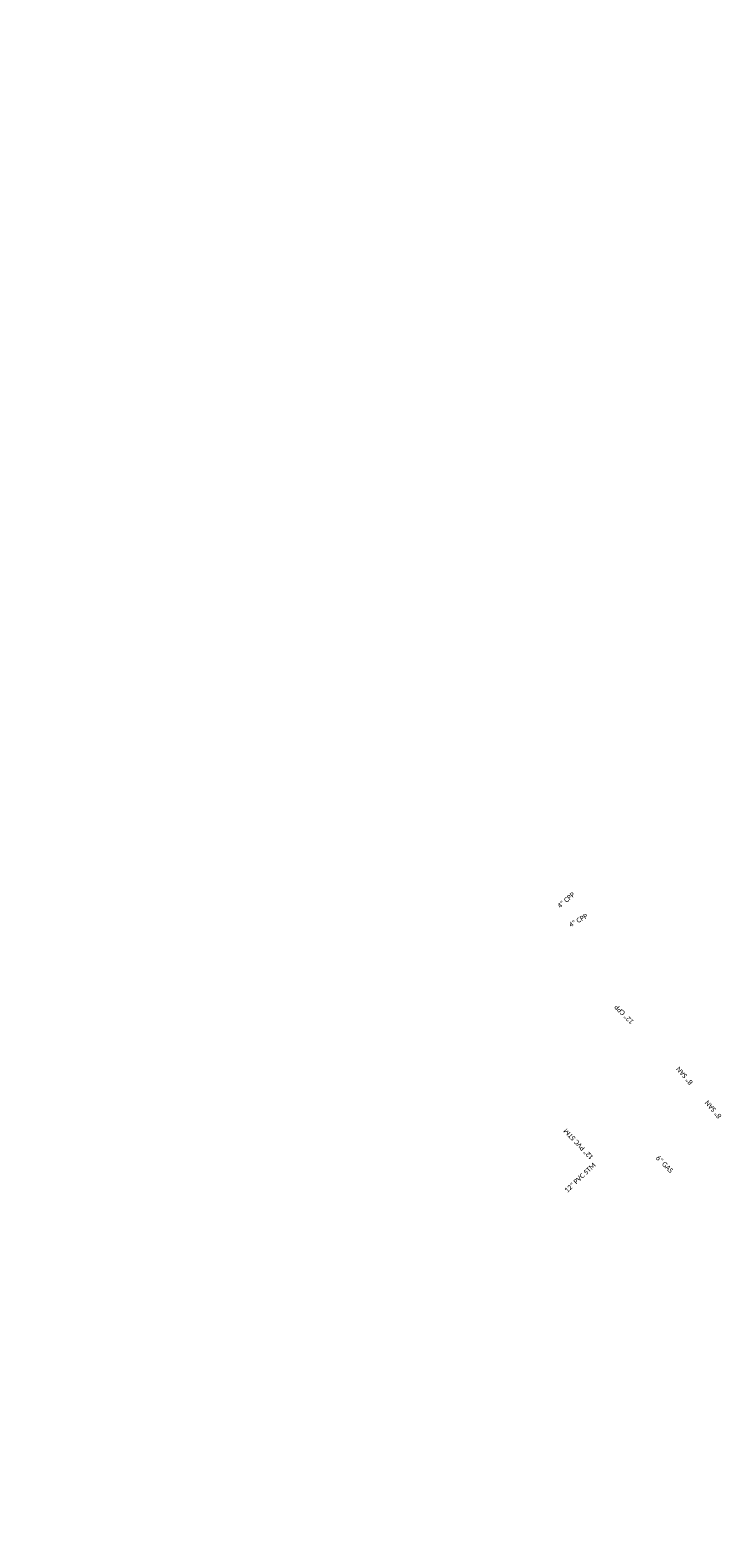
# Model space of a CAD drawing. Header units: feet. Extents: x 2244491 to 2246839, y 594397 to 597597.
# Tile 107 of 115: x 2244933 to 2245337, y 596737 to 597597. Entities that reach past the tile are written whole.
import ezdxf
from ezdxf import colors
from ezdxf.entities.mleader import LeaderData, LeaderLine
from ezdxf.math import Vec2, Vec3

# ---------------------------------------------------------------- set-up
doc = ezdxf.new("R2010")
doc.units = ezdxf.units.FT
doc.header["$MEASUREMENT"] = 0
for name, color, linetype in [('DR_X_Text', 7, 'Continuous'), ('TX_P_20', 7, 'Continuous'), ('UT_X_Gas_Text', 7, 'Continuous'), ('UT_X_Sanitary_Text', 7, 'Continuous')]:
    doc.layers.add(name, color=color, linetype=linetype)
doc.styles.add('P_Slanted_Normal', font='calibrii.ttf', dxfattribs={"height": 0.14})
doc.styles.add('X_Straight_Normal', font='calibril.ttf', dxfattribs={"height": 0.14})

msp = doc.modelspace()

# ---------------------------------------------------------------- texts
at = {"layer": 'DR_X_Text', "style": 'X_Straight_Normal'}
msp.add_text('12" CPP', height=2.8, rotation=134.12458, dxfattribs=at).set_placement((2245283.529, 597022.506))
at = {"layer": 'DR_X_Text', "char_height": 2.8, "attachment_point": 3, "style": 'X_Straight_Normal'}
for s, insert, rotation in [('4" CPP', (2245247.685, 597097.686), 40.443829), ('4" CPP', (2245255.6, 597085.221), 29.678719), ('12" PVC STM', (2245242.329, 596958.902), 133.25179), ('12" PVC STM', (2245259.631, 596941.048), 43.386527)]:
    msp.add_mtext(s, dxfattribs=dict(at, insert=insert, rotation=rotation))
at = {"layer": 'UT_X_Gas_Text', "style": 'X_Straight_Normal'}
msp.add_text('6" GAS', height=2.8, rotation=314.691511, dxfattribs=at).set_placement((2245295.808, 596943.229))
at = {"layer": 'UT_X_Sanitary_Text', "style": 'X_Straight_Normal'}
for p in [(2245317.754, 596987.354), (2245334.343, 596967.844)]:
    msp.add_text('8" SAN', height=2.8, rotation=131.023006, dxfattribs=at).set_placement(p)

# ---------------------------------------------------------------- leaders
at = {"layer": 'TX_P_20'}
ml = msp.add_multileader_mtext('Standard', dxfattribs=at)
ml.set_content('BENCHMARK #8', color=256, style='P_Slanted_Normal')
ml.set_leader_properties()
ml.build(insert=Vec2(0, 0))
ml.multileader.update_dxf_attribs({"dogleg_length": 0.1, "arrow_head_size": 3.6, "scale": 20})
ctx = ml.context
ctx.base_point, ctx.scale, ctx.char_height, ctx.arrow_head_size, ctx.landing_gap_size, ctx.plane_origin, ctx.plane_x_axis, ctx.plane_y_axis = Vec3(2245404.861, 596798.368), 20, 2.8, 3.6, 1.8, Vec3(2245405.324, 596707.043), Vec3(-0.5079093, 0.8614106), Vec3(-0.8614106, -0.5079093)
notes = []
notes.append((ctx, [(0, (1, 1, 0), (2245405.877, 596796.645), (-0.5079093, 0.8614106), 2, [(0, [(2245427.457, 596801.661)], 0, [])])]))
ctx.mtext.insert, ctx.mtext.text_direction, ctx.mtext.rotation, ctx.mtext.width, ctx.mtext.defined_height, ctx.mtext.flow_direction = Vec3(2245402.723, 596799.197), Vec3(-0.5079093, 0.8614106), 2.1035523, 46.19277, 7.944, 5
ml = msp.add_multileader_mtext('Standard', dxfattribs=at)
ml.set_content('{\\fOHDOTSymbols|b0|i1|c186|p2;\\H1.08333x;\ue0a4} R/W VALLEY VIEW ROAD', color=256, style='P_Slanted_Normal')
ml.set_leader_properties()
ml.build(insert=Vec2(0, 0))
ml.multileader.update_dxf_attribs({"dogleg_length": 0.3, "arrow_head_size": 3.6, "scale": 20})
ctx = ml.context
ctx.base_point, ctx.scale, ctx.char_height, ctx.arrow_head_size, ctx.landing_gap_size, ctx.plane_origin, ctx.plane_x_axis, ctx.plane_y_axis = Vec3(2245546.844, 596677.28), 20, 2.8, 3.6, 1.8, Vec3(2245571.411, 596713.519), Vec3(-0.509109, 0.8607021), Vec3(-0.8607021, -0.509109)
notes.append((ctx, [(0, (1, 1, 0), (2245548.651, 596674.226), (-0.509109, 0.8607021), 3.549, [(0, [(2245549.496, 596665.705)], 0, [])])]))
ctx.mtext.insert, ctx.mtext.text_direction, ctx.mtext.rotation, ctx.mtext.width, ctx.mtext.defined_height, ctx.mtext.flow_direction = Vec3(2245544.705, 596678.106), Vec3(-0.509109, 0.8607021), 2.1049456, 46.19277, 7.944, 5
ml = msp.add_multileader_mtext('Standard', dxfattribs=at)
ml.set_content('TAPER CURB \\PHEIGHT TO 0" \\POVER 10\'', color=256, style='P_Slanted_Normal')
ml.set_leader_properties()
ml.build(insert=Vec2(0, 0))
ml.multileader.update_dxf_attribs({"dogleg_length": 0.36, "arrow_head_size": 3.6, "scale": 20})
ctx = ml.context
ctx.base_point, ctx.scale, ctx.char_height, ctx.arrow_head_size, ctx.landing_gap_size, ctx.plane_origin, ctx.plane_x_axis, ctx.plane_y_axis = Vec3(2245506.582, 596818.437), 20, 2.8, 3.6, 1.8, Vec3(2245409.03, 596742.169), Vec3(-0.5079093, 0.8614106), Vec3(-0.8614106, -0.5079093)
notes.append((ctx, [(0, (1, 1, 0), (2245508.767, 596814.732), (-0.5079093, 0.8614106), 4.301, [(0, [(2245483.714, 596777.682), (2245465.24, 596763.981)], 0, [])])]))
ctx.mtext.insert, ctx.mtext.text_direction, ctx.mtext.rotation, ctx.mtext.width, ctx.mtext.defined_height, ctx.mtext.flow_direction = Vec3(2245504.444, 596819.266), Vec3(-0.5079093, 0.8614106), 2.1035523, 27.40473, 7.671, 5
ml = msp.add_multileader_mtext('Standard', dxfattribs=at)
ml.set_content('CONSTRUCTION \\PLIMITS', color=256, style='P_Slanted_Normal')
ml.set_leader_properties()
ml.build(insert=Vec2(0, 0))
ml.multileader.update_dxf_attribs({"dogleg_length": 0.3, "arrow_head_size": 3.6, "scale": 20})
ctx = ml.context
ctx.base_point, ctx.scale, ctx.char_height, ctx.arrow_head_size, ctx.landing_gap_size, ctx.plane_origin, ctx.plane_x_axis, ctx.plane_y_axis = Vec3(2245615.297, 596355.614), 20, 2.8, 3.6, 1.8, Vec3(2245615.584, 596286.259), Vec3(-0.3823329, 0.9240246), Vec3(-0.9240246, -0.3823329)
notes.append((ctx, [(0, (1, 1, 0), (2245617.591, 596350.07), (-0.3823329, 0.9240246), 6, [(0, [(2245651.148, 596371.899)], 0, [])])]))
ctx.mtext.insert, ctx.mtext.text_direction, ctx.mtext.rotation, ctx.mtext.width, ctx.mtext.defined_height, ctx.mtext.flow_direction = Vec3(2245613.296, 596356.734), Vec3(-0.3823329, 0.9240246), 1.9631161, 46.19277, 7.944, 5
for ctx, leaders in notes:
    for number, flags, end, landing, length, lines in leaders:
        leader = LeaderData()
        leader.index, (leader.has_last_leader_line, leader.has_dogleg_vector, leader.attachment_direction) = number, flags
        leader.last_leader_point, leader.dogleg_vector, leader.dogleg_length = Vec3(end), Vec3(landing), length
        for number, points, colour, breaks in lines:
            line = LeaderLine()
            line.index, line.vertices, line.color, line.breaks = number, Vec3.list(points), colors.encode_raw_color(colour), breaks
            leader.lines.append(line)
        ctx.leaders.append(leader)

doc.saveas('drawing.dxf')
